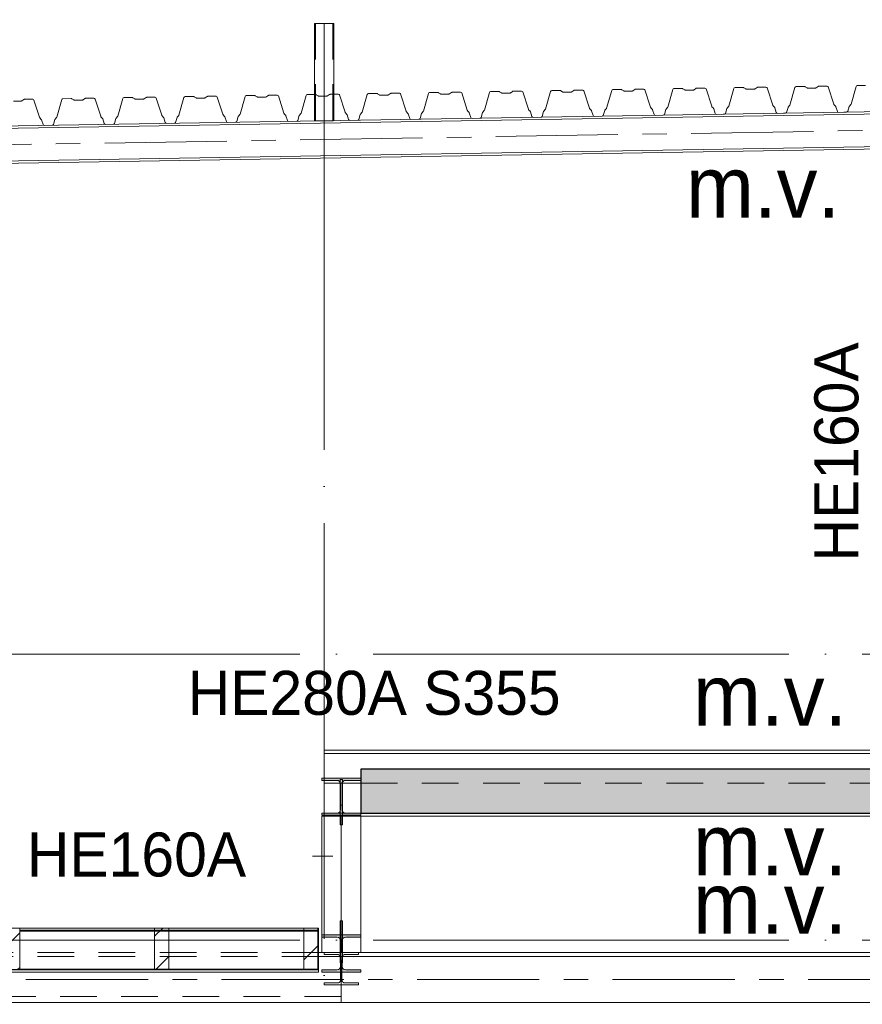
# Model space of a CAD drawing. Header units: millimetres. Extents: x 4517 to 474157, y -4632 to 9900.
# Tile 23 of 114: x 175989 to 179437, y 3138 to 7165. Entities that reach past the tile are written whole.
import ezdxf

# ---------------------------------------------------------------- set-up
doc = ezdxf.new("R2010")
doc.units = ezdxf.units.MM
for name, pattern in [('WSP_hartlijn', [800, 500, -100, 100, -100]), ('WSP_hhidden', [250, 150, -100]), ('WSP_stramienlijn', [2000, 1700, -150, 0, -150])]:
    doc.linetypes.add(name, pattern=pattern)
for name, color, linetype, lineweight in [('00_algemeen - hartlijn', 7, 'WSP_hartlijn', 13), ('00_algemeen - hhidden - 0_13mm', 7, 'WSP_hhidden', 13), ('00_text', 7, 'Continuous', 13), ('07_stramien', 4, 'Continuous', 13), ('07_stramien - levels', 7, 'Continuous', 13), ('23_vloeren', 2, 'Continuous', 18), ('23_vloeren - hatch', 1, 'Continuous', 18), ('23_vloeren -cut-', 3, 'Continuous', 25), ('28_hoofddraagconstructies - kolommen en liggers', 1, 'Continuous', 13), ('28_hoofddraagconstructies - kolommen en liggers - hout', 1, 'Continuous', 13), ('28_hoofddraagconstructies - kolommen en liggers - hout -cut-', 2, 'Continuous', 18), ('28_hoofddraagconstructies - kolommen en liggers - staal', 1, 'Continuous', 13), ('28_hoofddraagconstructies - kolommen en liggers - staal -cut-', 2, 'Continuous', 13), ('28_hoofddraagconstructies - tags', 7, 'Continuous', 18)]:
    doc.layers.add(name, color=color, linetype=linetype, lineweight=lineweight)
doc.styles.add('Revittext', font='txt', dxfattribs={"height": 250})
doc.styles.add('Revittext_1', font='txt', dxfattribs={"height": 180})
pattern_1 = [(45, (179488.78, 0), (-70.7107, 70.7107), [])]

# ---------------------------------------------------------------- blocks, each defined once
blk = doc.blocks.new('28_WSP_SF_staal - HE v21-0 - HE220B-1384948-as D')
at = {"layer": '00_algemeen - hartlijn'}
blk.add_line((29080, 3240), (2700, 3240), dxfattribs=at)
blk = doc.blocks.new('28_WSP_SF_staal - HE v21-0 - HE160A-1384899-as D')
at = {"layer": '00_algemeen - hartlijn'}
blk.add_line((15801.3, 6774), (2860, 6561.1), dxfattribs=at)
blk = doc.blocks.new('28_WSP_SC_staal - RHS v18-0 - SHSC 80x80x4 - S275-1199852-as D')
at = {"layer": '00_algemeen - hartlijn'}
blk.add_line((9800, 6751.9), (9800, 7150), dxfattribs=at)
at = {"layer": '00_algemeen - hhidden - 0_13mm'}
for p, q in [((9764, 6751.9), (9764, 7150)), ((9836, 6751.9), (9836, 7150))]:
    blk.add_line(p, q, dxfattribs=at)
blk = doc.blocks.new('28_WSP_SC_staal - HE v21-0 - HE160A - S235-1337792-as D')
at = {"layer": '00_algemeen - hartlijn'}
blk.add_line((9870, 3479.8), (9870, 3872.3), dxfattribs=at)
at = {"layer": '28_hoofddraagconstructies - kolommen en liggers', "linetype": 'WSP_hhidden'}
for p, q in [((9870, 3872.4), (9870, 3907)), ((9870, 3350), (9870, 3479.7))]:
    blk.add_line(p, q, dxfattribs=at)
blk = doc.blocks.new('28_WSP_SF_staal - HE v21-0 - HE280A S355-1321511-as D')
at = {"layer": '00_algemeen - hartlijn'}
for p, q in [((9800, 4042), (9865.8, 4042)), ((9874.2, 4042), (9950, 4042))]:
    blk.add_line(p, q, dxfattribs=at)
at = {"layer": '28_hoofddraagconstructies - kolommen en liggers', "linetype": 'WSP_hhidden'}
for p, q in [((9865.8, 4042), (9874.2, 4042)), ((9950, 4042), (41000, 4042))]:
    blk.add_line(p, q, dxfattribs=at)
blk = doc.blocks.new('28_WSP_SF_staal - STRIP v18-0 - RECT 80x10-1334852-as D')
at = {"layer": '28_hoofddraagconstructies - kolommen en liggers', "linetype": 'WSP_hhidden'}
blk.add_hatch(color=256, dxfattribs=at).paths.add_polyline_path([(9875, 3872.3), (9875, 3953.1), (9865, 3953.1), (9865, 3872.3)])
for p, q in [((9865, 4057.7), (9875, 4057.7)), ((9865, 4044), (9865, 4057.7)), ((9875, 4057.7), (9875, 4044))]:
    blk.add_line(p, q, dxfattribs=at)
at = {"layer": '28_hoofddraagconstructies - kolommen en liggers - staal'}
for p, q in [((9865, 3953.1), (9865, 4043.8)), ((9875, 4043.8), (9875, 3953.1))]:
    blk.add_line(p, q, dxfattribs=at)
at = {"layer": '28_hoofddraagconstructies - kolommen en liggers - staal -cut-'}
for p, q in [((9875, 3953.1), (9865, 3953.1)), ((9865, 3953.1), (9865, 3872.3)), ((9875, 3872.3), (9875, 3953.1)), ((9865, 3872.3), (9875, 3872.3))]:
    blk.add_line(p, q, dxfattribs=at)
blk = doc.blocks.new('28_WSP_SF_staal - STRIP v18-0 - RECT 80x10-1335153-as D')
at = {"layer": '28_hoofddraagconstructies - kolommen en liggers', "linetype": 'WSP_hhidden'}
blk.add_hatch(color=256, dxfattribs=at).paths.add_polyline_path([(9875, 3399), (9875, 3479.8), (9865, 3479.8), (9865, 3399)])
blk.add_line((9873, 3307.6), (9867, 3307.6), dxfattribs=at)
at = {"layer": '28_hoofddraagconstructies - kolommen en liggers - staal'}
for p, q in [((9865, 3307.6), (9865, 3399)), ((9875, 3307.6), (9875, 3399)), ((9867, 3307.6), (9865, 3307.6)), ((9875, 3307.6), (9873, 3307.6))]:
    blk.add_line(p, q, dxfattribs=at)
at = {"layer": '28_hoofddraagconstructies - kolommen en liggers - staal -cut-'}
for p, q in [((9865, 3479.8), (9865, 3399)), ((9875, 3479.8), (9865, 3479.8)), ((9875, 3399), (9875, 3479.8)), ((9865, 3399), (9875, 3399))]:
    blk.add_line(p, q, dxfattribs=at)
blk = doc.blocks.new('Floors 6 - Floors 6-1343422-as D')
at = {"layer": '23_vloeren', "linetype": 'WSP_hhidden', "lineweight": 13}
for p, q in [((9870, 3170), (2860, 3170)), ((9870, 3170), (9870, 3164)), ((9870, 3164), (9870, 3146))]:
    blk.add_line(p, q, dxfattribs=at)

msp = doc.modelspace()

# ---------------------------------------------------------------- hatches: boundary and pattern name
at = {"layer": '23_vloeren - hatch'}
msp.add_hatch(color=256, dxfattribs=at).paths.add_polyline_path([(190183.1, 3920), (208435.2, 3920), (208435.2, 4100), (177385.2, 4100), (177385.2, 3920), (189767.3, 3920)])
at = {"layer": '28_hoofddraagconstructies - kolommen en liggers - hout'}
h = msp.add_hatch(dxfattribs=at)
h.set_pattern_fill('FP_3', color=256, style=0, pattern_type=2)
h.set_pattern_definition(pattern_1)
h.paths.add_polyline_path([(175941.7, 3280), (175989.4, 3280), (175989.4, 3450), (175931.4, 3450), (175931.4, 3280)])
h = msp.add_hatch(dxfattribs=at)
h.set_pattern_fill('FP_3', color=256, style=0, pattern_type=2)
h.set_pattern_definition(pattern_1)
h.paths.add_polyline_path([(176565.4, 3280), (176599.4, 3280), (176599.4, 3450), (176541.4, 3450), (176541.4, 3280)])
h = msp.add_hatch(dxfattribs=at)
h.set_pattern_fill('FP_3', color=256, style=0, pattern_type=2)
h.set_pattern_definition(pattern_1)
h.paths.add_polyline_path([(177189.1, 3280), (177209.4, 3280), (177209.4, 3450), (177151.4, 3450), (177151.4, 3280)])
at = {"layer": '28_hoofddraagconstructies - kolommen en liggers - staal'}
for points in [[(177225.2, 3911), (177385.2, 3911), (177385.2, 3920), (177323.2, 3920), (177312.6, 3924.4), (177308.2, 3935), (177308.2, 4039), (177312.6, 4049.6), (177323.2, 4054), (177385.2, 4054), (177385.2, 4063), (177225.2, 4063), (177225.2, 4054), (177287.2, 4054), (177297.8, 4049.6), (177302.2, 4039), (177302.2, 3935), (177297.8, 3924.4), (177287.2, 3920), (177225.2, 3920)], [(177225.2, 3270), (177385.2, 3270), (177385.2, 3279), (177323.2, 3279), (177312.6, 3283.4), (177308.2, 3294), (177308.2, 3398), (177312.6, 3408.6), (177323.2, 3413), (177385.2, 3413), (177385.2, 3422), (177225.2, 3422), (177225.2, 3413), (177287.2, 3413), (177297.8, 3408.6), (177302.2, 3398), (177302.2, 3294), (177297.8, 3283.4), (177287.2, 3279), (177225.2, 3279)]]:
    msp.add_hatch(color=256, dxfattribs=at).paths.add_polyline_path(points)

# ---------------------------------------------------------------- linework, layer by layer
at = {"layer": '07_stramien', "linetype": 'WSP_stramienlijn'}
msp.add_line((177235.2, -4594.5), (177235.2, 9000), dxfattribs=at)
at = {"layer": '07_stramien - levels', "linetype": 'WSP_stramienlijn'}
for p, q in [((165435.2, 4570), (221500.6, 4570)), ((165435.2, 3400), (221500.6, 3400))]:
    msp.add_line(p, q, dxfattribs=at)
at = {"layer": '23_vloeren'}
for p, q in [((178913, 6886.1), (178915.9, 6887.1)), ((178915.9, 6887.1), (178949.8, 6887.7)), ((178949.8, 6887.7), (178951.2, 6887.5)), ((178951.2, 6887.5), (178952.6, 6886.9)), ((178952.6, 6886.9), (178960.6, 6881.7)), ((178998.2, 6882.3), (179006.1, 6887.8)), ((179006.1, 6887.8), (179007.4, 6888.4)), ((179007.4, 6888.4), (179008.8, 6888.7)), ((179008.8, 6888.7), (179042.7, 6889.2)), ((179042.7, 6889.2), (179045.7, 6888.3)), ((179045.7, 6888.3), (179047.5, 6885.8)), ((179140.6, 6816), (179161.2, 6887.6)), ((179161.2, 6887.6), (179162.9, 6890.2)), ((179162.9, 6890.2), (179165.9, 6891.2)), ((179165.9, 6891.2), (179199.7, 6891.8)), ((179199.7, 6891.8), (179201.2, 6891.6)), ((179201.2, 6891.6), (179202.5, 6891)), ((179202.5, 6891), (179210.6, 6885.8)), ((179246.9, 6885.8), (179248.2, 6886.4)), ((179248.2, 6886.4), (179256, 6891.9)), ((179256, 6891.9), (179257.4, 6892.5)), ((179257.4, 6892.5), (179258.8, 6892.8)), ((179258.8, 6892.8), (179292.6, 6893.3)), ((179292.6, 6893.3), (179295.6, 6892.4)), ((179295.6, 6892.4), (179297.5, 6889.9)), ((179297.5, 6889.9), (179320.4, 6819)), ((179390.5, 6820.1), (179411.1, 6891.7)), ((179411.1, 6891.7), (179412.9, 6894.3)), ((179412.9, 6894.3), (179415.9, 6895.3)), ((179415.9, 6895.3), (179449.7, 6895.9)), ((176413.3, 6845.1), (176416.3, 6846.1)), ((176416.3, 6846.1), (176450.1, 6846.7)), ((176450.1, 6846.7), (176451.6, 6846.5)), ((176451.6, 6846.5), (176452.9, 6845.9)), ((176498.5, 6841.3), (176506.4, 6846.8)), ((176506.4, 6846.8), (176507.7, 6847.4)), ((176507.7, 6847.4), (176509.2, 6847.7)), ((176509.2, 6847.7), (176543, 6848.2)), ((176543, 6848.2), (176546, 6847.3)), ((176546, 6847.3), (176547.9, 6844.7)), ((176640.9, 6775), (176661.5, 6846.6)), ((176661.5, 6846.6), (176663.3, 6849.2)), ((176663.3, 6849.2), (176666.2, 6850.2)), ((176666.2, 6850.2), (176700.1, 6850.8)), ((176700.1, 6850.8), (176701.5, 6850.6)), ((176701.5, 6850.6), (176702.9, 6850)), ((176702.9, 6850), (176710.9, 6844.8)), ((176748.5, 6845.4), (176756.4, 6850.9)), ((176756.4, 6850.9), (176757.7, 6851.5)), ((176757.7, 6851.5), (176759.1, 6851.8)), ((176759.1, 6851.8), (176793, 6852.3)), ((176793, 6852.3), (176796, 6851.4)), ((176796, 6851.4), (176797.8, 6848.8)), ((176797.8, 6848.8), (176820.8, 6778)), ((176890.9, 6779.1), (176911.5, 6850.7)), ((176911.5, 6850.7), (176913.2, 6853.3)), ((176913.2, 6853.3), (176916.2, 6854.3)), ((176916.2, 6854.3), (176950, 6854.9)), ((176950, 6854.9), (176951.5, 6854.7)), ((176951.5, 6854.7), (176952.8, 6854.1)), ((176952.8, 6854.1), (176960.9, 6848.9)), ((176960.9, 6848.9), (176962.2, 6848.3)), ((176962.2, 6848.3), (176963.7, 6848.1)), ((176963.7, 6848.1), (176995.7, 6848.7)), ((176995.7, 6848.7), (176997.2, 6848.9)), ((176997.2, 6848.9), (176998.5, 6849.5)), ((176998.5, 6849.5), (177006.4, 6855)), ((177006.4, 6855), (177007.7, 6855.6)), ((177007.7, 6855.6), (177009.1, 6855.9)), ((177009.1, 6855.9), (177042.9, 6856.4)), ((177042.9, 6856.4), (177045.9, 6855.5)), ((177045.9, 6855.5), (177047.8, 6853)), ((177047.8, 6853), (177070.7, 6782.1)), ((177140.8, 6783.2), (177161.4, 6854.8)), ((177161.4, 6854.8), (177163.2, 6857.4)), ((177163.2, 6857.4), (177166.2, 6858.4)), ((177166.2, 6858.4), (177195.7, 6858.9)), ((177274.9, 6860.2), (177292.9, 6860.5)), ((177292.9, 6860.5), (177295.9, 6859.6)), ((177295.9, 6859.6), (177297.8, 6857.1)), ((177297.8, 6857.1), (177320.7, 6786.2)), ((177390.8, 6787.3), (177411.4, 6858.9)), ((177411.4, 6858.9), (177413.2, 6861.5)), ((177413.2, 6861.5), (177416.1, 6862.5)), ((177416.1, 6862.5), (177450, 6863.1)), ((177450, 6863.1), (177451.4, 6862.9)), ((177451.4, 6862.9), (177452.8, 6862.3)), ((177452.8, 6862.3), (177460.8, 6857.1)), ((177460.8, 6857.1), (177462.1, 6856.5)), ((177462.1, 6856.5), (177463.6, 6856.3)), ((177463.6, 6856.3), (177495.6, 6856.9)), ((177495.6, 6856.9), (177497.1, 6857.1)), ((177497.1, 6857.1), (177498.4, 6857.7)), ((177498.4, 6857.7), (177506.3, 6863.2)), ((177506.3, 6863.2), (177507.6, 6863.8)), ((177507.6, 6863.8), (177509, 6864.1)), ((177509, 6864.1), (177542.9, 6864.6)), ((177542.9, 6864.6), (177545.9, 6863.7)), ((177545.9, 6863.7), (177547.7, 6861.2)), ((177547.7, 6861.2), (177570.7, 6790.3)), ((177640.8, 6791.4), (177661.4, 6863)), ((177661.4, 6863), (177663.1, 6865.6)), ((177663.1, 6865.6), (177666.1, 6866.6)), ((177666.1, 6866.6), (177699.9, 6867.2)), ((177699.9, 6867.2), (177701.4, 6867)), ((177701.4, 6867), (177702.7, 6866.4)), ((177702.7, 6866.4), (177710.8, 6861.2)), ((177710.8, 6861.2), (177712.1, 6860.6)), ((177712.1, 6860.6), (177713.6, 6860.4)), ((177713.6, 6860.4), (177745.6, 6861)), ((177745.6, 6861), (177747.1, 6861.2)), ((177747.1, 6861.2), (177748.4, 6861.8)), ((177748.4, 6861.8), (177756.2, 6867.3)), ((177756.2, 6867.3), (177757.6, 6867.9)), ((177757.6, 6867.9), (177759, 6868.2)), ((177759, 6868.2), (177792.8, 6868.7)), ((177792.8, 6868.7), (177795.8, 6867.8)), ((177795.8, 6867.8), (177797.7, 6865.3)), ((177797.7, 6865.3), (177820.6, 6794.4)), ((177890.7, 6795.5), (177911.3, 6867.1)), ((177911.3, 6867.1), (177913.1, 6869.7)), ((177913.1, 6869.7), (177916.1, 6870.7)), ((177916.1, 6870.7), (177949.9, 6871.3)), ((177949.9, 6871.3), (177951.4, 6871.1)), ((177951.4, 6871.1), (177952.7, 6870.5)), ((177952.7, 6870.5), (177960.7, 6865.3)), ((177960.7, 6865.3), (177962.1, 6864.7)), ((177962.1, 6864.7), (177963.5, 6864.5)), ((177963.5, 6864.5), (177995.6, 6865.1)), ((177995.6, 6865.1), (177997, 6865.3)), ((177997, 6865.3), (177998.3, 6865.9)), ((177998.3, 6865.9), (178006.2, 6871.4)), ((178006.2, 6871.4), (178007.5, 6872)), ((178007.5, 6872), (178009, 6872.3)), ((178009, 6872.3), (178042.8, 6872.8)), ((178042.8, 6872.8), (178045.8, 6871.9)), ((178045.8, 6871.9), (178047.7, 6869.4)), ((178047.7, 6869.4), (178070.6, 6798.5)), ((178140.7, 6799.6), (178161.3, 6871.2)), ((178161.3, 6871.2), (178163.1, 6873.8)), ((178163.1, 6873.8), (178166, 6874.8)), ((178166, 6874.8), (178199.9, 6875.4)), ((178199.9, 6875.4), (178201.3, 6875.2)), ((178201.3, 6875.2), (178202.7, 6874.6)), ((178202.7, 6874.6), (178210.7, 6869.4)), ((178210.7, 6869.4), (178212, 6868.8)), ((178212, 6868.8), (178213.5, 6868.6)), ((178213.5, 6868.6), (178245.5, 6869.2)), ((178245.5, 6869.2), (178247, 6869.4)), ((178247, 6869.4), (178248.3, 6870)), ((178248.3, 6870), (178256.2, 6875.5)), ((178256.2, 6875.5), (178257.5, 6876.1)), ((178257.5, 6876.1), (178258.9, 6876.4)), ((178258.9, 6876.4), (178292.8, 6876.9)), ((178292.8, 6876.9), (178295.8, 6876)), ((178295.8, 6876), (178297.6, 6873.5)), ((178297.6, 6873.5), (178320.6, 6802.6)), ((178390.7, 6803.7), (178411.3, 6875.3)), ((178411.3, 6875.3), (178413, 6877.9)), ((178413, 6877.9), (178416, 6878.9)), ((178416, 6878.9), (178449.8, 6879.5)), ((178449.8, 6879.5), (178451.3, 6879.3)), ((178451.3, 6879.3), (178452.6, 6878.7)), ((178452.6, 6878.7), (178460.7, 6873.5)), ((178460.7, 6873.5), (178462, 6872.9)), ((178462, 6872.9), (178463.5, 6872.7)), ((178463.5, 6872.7), (178495.5, 6873.3)), ((178495.5, 6873.3), (178497, 6873.5)), ((178497, 6873.5), (178498.3, 6874.1)), ((178498.3, 6874.1), (178506.1, 6879.6)), ((178506.1, 6879.6), (178507.5, 6880.2)), ((178507.5, 6880.2), (178508.9, 6880.5)), ((178508.9, 6880.5), (178542.7, 6881)), ((178542.7, 6881), (178545.7, 6880.1)), ((178545.7, 6880.1), (178547.6, 6877.6)), ((178547.6, 6877.6), (178570.5, 6806.7)), ((178640.6, 6807.8), (178661.2, 6879.4)), ((178661.2, 6879.4), (178663, 6882)), ((178663, 6882), (178666, 6883)), ((178666, 6883), (178699.8, 6883.6)), ((178699.8, 6883.6), (178701.3, 6883.4)), ((178701.3, 6883.4), (178702.6, 6882.8)), ((178702.6, 6882.8), (178710.6, 6877.6)), ((178710.6, 6877.6), (178712, 6877)), ((178712, 6877), (178713.4, 6876.8)), ((178713.4, 6876.8), (178745.5, 6877.4)), ((178745.5, 6877.4), (178746.9, 6877.6)), ((178746.9, 6877.6), (178748.2, 6878.2)), ((178748.2, 6878.2), (178756.1, 6883.7)), ((178756.1, 6883.7), (178757.4, 6884.3)), ((178757.4, 6884.3), (178758.9, 6884.6)), ((178758.9, 6884.6), (178792.7, 6885.1)), ((178792.7, 6885.1), (178795.7, 6884.2)), ((178795.7, 6884.2), (178797.6, 6881.7)), ((178797.6, 6881.7), (178820.5, 6810.8)), ((178890.6, 6811.9), (178911.2, 6883.5)), ((178911.2, 6883.5), (178913, 6886.1)), ((178960.6, 6881.7), (178961.9, 6881.1)), ((178961.9, 6881.1), (178963.4, 6880.9)), ((178963.4, 6880.9), (178995.4, 6881.5)), ((178995.4, 6881.5), (178996.9, 6881.7)), ((178996.9, 6881.7), (178998.2, 6882.3)), ((179047.5, 6885.8), (179070.5, 6814.9)), ((179210.6, 6885.8), (179211.9, 6885.2)), ((179211.9, 6885.2), (179213.4, 6885)), ((179213.4, 6885), (179245.4, 6885.6)), ((179245.4, 6885.6), (179246.9, 6885.8)), ((175963.8, 6831.7), (175995.9, 6832.2)), ((175995.9, 6832.2), (175997.3, 6832.5)), ((175997.3, 6832.5), (175998.6, 6833.1)), ((175998.6, 6833.1), (176006.5, 6838.6)), ((176006.5, 6838.6), (176007.8, 6839.2)), ((176007.8, 6839.2), (176009.2, 6839.4)), ((176009.2, 6839.4), (176043.1, 6840)), ((176043.1, 6840), (176046.1, 6839.1)), ((176046.1, 6839.1), (176047.9, 6836.5)), ((176047.9, 6836.5), (176070.9, 6765.7)), ((176141, 6766.8), (176161.6, 6838.4)), ((176161.6, 6838.4), (176163.3, 6841)), ((176163.3, 6841), (176166.3, 6842)), ((176166.3, 6842), (176200.1, 6842.6)), ((176200.1, 6842.6), (176201.6, 6842.4)), ((176201.6, 6842.4), (176202.9, 6841.8)), ((176202.9, 6841.8), (176211, 6836.6)), ((176211, 6836.6), (176212.3, 6836)), ((176212.3, 6836), (176213.8, 6835.8)), ((176213.8, 6835.8), (176245.8, 6836.3)), ((176245.8, 6836.3), (176247.3, 6836.6)), ((176247.3, 6836.6), (176248.6, 6837.2)), ((176248.6, 6837.2), (176256.5, 6842.7)), ((176256.5, 6842.7), (176257.8, 6843.3)), ((176257.8, 6843.3), (176259.2, 6843.6)), ((176259.2, 6843.6), (176293, 6844.1)), ((176293, 6844.1), (176296, 6843.2)), ((176296, 6843.2), (176297.9, 6840.6)), ((176297.9, 6840.6), (176320.8, 6769.8)), ((176390.9, 6770.9), (176411.5, 6842.5)), ((176411.5, 6842.5), (176413.3, 6845.1)), ((176452.9, 6845.9), (176460.9, 6840.7)), ((176460.9, 6840.7), (176462.3, 6840.1)), ((176462.3, 6840.1), (176463.7, 6839.9)), ((176463.7, 6839.9), (176495.8, 6840.5)), ((176495.8, 6840.5), (176497.2, 6840.7)), ((176497.2, 6840.7), (176498.5, 6841.3)), ((176547.9, 6844.7), (176570.8, 6773.9)), ((176710.9, 6844.8), (176712.2, 6844.2)), ((176712.2, 6844.2), (176713.7, 6844)), ((176713.7, 6844), (176745.7, 6844.6)), ((176745.7, 6844.6), (176747.2, 6844.8)), ((176747.2, 6844.8), (176748.5, 6845.4)), ((178570.5, 6806.7), (178571, 6805.7)), ((178571, 6805.7), (178571.6, 6804.8)), ((178633.8, 6799.3), (178639.6, 6805.9)), ((178639.6, 6805.9), (178640.2, 6806.8)), ((178640.2, 6806.8), (178640.6, 6807.8)), ((178820.5, 6810.8), (178820.9, 6809.8)), ((178820.9, 6809.8), (178821.6, 6808.9)), ((178821.6, 6808.9), (178827.6, 6802.5)), ((178883.8, 6803.4), (178889.6, 6810)), ((178889.6, 6810), (178890.2, 6810.9)), ((178890.2, 6810.9), (178890.6, 6811.9)), ((179070.5, 6814.9), (179070.9, 6813.9)), ((179070.9, 6813.9), (179071.6, 6813)), ((179071.6, 6813), (179077.5, 6806.6)), ((179077.5, 6806.6), (179078.2, 6805.7)), ((179078.2, 6805.7), (179078.6, 6804.7)), ((179132.8, 6805.6), (179133.2, 6806.6)), ((179133.2, 6806.6), (179133.8, 6807.5)), ((179133.8, 6807.5), (179139.5, 6814.1)), ((179139.5, 6814.1), (179140.1, 6815)), ((179140.1, 6815), (179140.6, 6816)), ((179320.4, 6819), (179320.9, 6818)), ((179320.9, 6818), (179321.5, 6817.1)), ((179321.5, 6817.1), (179327.5, 6810.7)), ((179327.5, 6810.7), (179328.1, 6809.8)), ((179328.1, 6809.8), (179328.6, 6808.8)), ((179328.6, 6808.8), (179334.8, 6789.5)), ((179377.1, 6790.2), (179382.7, 6809.7)), ((179382.7, 6809.7), (179383.1, 6810.7)), ((179383.1, 6810.7), (179383.7, 6811.6)), ((179383.7, 6811.6), (179389.5, 6818.2)), ((179389.5, 6818.2), (179390.1, 6819.1)), ((179390.1, 6819.1), (179390.5, 6820.1)), ((176070.9, 6765.7), (176071.3, 6764.7)), ((176139.9, 6764.9), (176140.6, 6765.8)), ((176140.6, 6765.8), (176141, 6766.8)), ((176320.8, 6769.8), (176321.3, 6768.8)), ((176321.3, 6768.8), (176321.9, 6767.9)), ((176321.9, 6767.9), (176327.9, 6761.5)), ((176384.1, 6762.4), (176389.9, 6769)), ((176389.9, 6769), (176390.5, 6769.9)), ((176390.5, 6769.9), (176390.9, 6770.9)), ((176570.8, 6773.9), (176571.3, 6772.9)), ((176571.3, 6772.9), (176571.9, 6772)), ((176571.9, 6772), (176577.9, 6765.6)), ((176577.9, 6765.6), (176578.5, 6764.7)), ((176633.1, 6764.6), (176633.5, 6765.6)), ((176633.5, 6765.6), (176634.1, 6766.5)), ((176634.1, 6766.5), (176639.9, 6773.1)), ((176639.9, 6773.1), (176640.5, 6774)), ((176640.5, 6774), (176640.9, 6775)), ((176820.8, 6778), (176821.2, 6777)), ((176821.2, 6777), (176821.9, 6776.1)), ((176821.9, 6776.1), (176827.8, 6769.7)), ((176827.8, 6769.7), (176828.5, 6768.8)), ((176828.5, 6768.8), (176828.9, 6767.8)), ((176828.9, 6767.8), (176835.2, 6748.5)), ((176877.4, 6749.2), (176883.1, 6768.7)), ((176883.1, 6768.7), (176883.5, 6769.7)), ((176883.5, 6769.7), (176884.1, 6770.6)), ((176884.1, 6770.6), (176889.8, 6777.2)), ((176889.8, 6777.2), (176890.5, 6778.1)), ((176890.5, 6778.1), (176890.9, 6779.1)), ((177070.7, 6782.1), (177071.2, 6781.1)), ((177071.2, 6781.1), (177071.8, 6780.2)), ((177071.8, 6780.2), (177077.8, 6773.8)), ((177077.8, 6773.8), (177078.4, 6772.9)), ((177078.4, 6772.9), (177078.9, 6771.9)), ((177078.9, 6771.9), (177085.1, 6752.6)), ((177127.4, 6753.3), (177133, 6772.8)), ((177133, 6772.8), (177133.4, 6773.8)), ((177133.4, 6773.8), (177134, 6774.7)), ((177134, 6774.7), (177139.8, 6781.3)), ((177139.8, 6781.3), (177140.4, 6782.2)), ((177140.4, 6782.2), (177140.8, 6783.2)), ((177320.7, 6786.2), (177321.2, 6785.2)), ((177321.2, 6785.2), (177321.8, 6784.3)), ((177321.8, 6784.3), (177327.8, 6777.9)), ((177327.8, 6777.9), (177328.4, 6777)), ((177328.4, 6777), (177328.9, 6776)), ((177328.9, 6776), (177335.1, 6756.7)), ((177377.4, 6757.4), (177383, 6776.9)), ((177383, 6776.9), (177383.4, 6777.9)), ((177383.4, 6777.9), (177384, 6778.8)), ((177384, 6778.8), (177389.8, 6785.4)), ((177389.8, 6785.4), (177390.4, 6786.3)), ((177390.4, 6786.3), (177390.8, 6787.3)), ((177570.7, 6790.3), (177571.1, 6789.3)), ((177571.1, 6789.3), (177571.8, 6788.4)), ((177571.8, 6788.4), (177577.7, 6782)), ((177577.7, 6782), (177578.4, 6781.1)), ((177578.4, 6781.1), (177578.8, 6780.1)), ((177578.8, 6780.1), (177585.1, 6760.8)), ((177627.3, 6761.5), (177633, 6781)), ((177633, 6781), (177633.4, 6782)), ((177633.4, 6782), (177634, 6782.9)), ((177634, 6782.9), (177639.7, 6789.5)), ((177639.7, 6789.5), (177640.3, 6790.4)), ((177640.3, 6790.4), (177640.8, 6791.4)), ((177820.6, 6794.4), (177821.1, 6793.4)), ((177821.1, 6793.4), (177821.7, 6792.5)), ((177821.7, 6792.5), (177827.7, 6786.1)), ((177827.7, 6786.1), (177828.3, 6785.2)), ((177828.3, 6785.2), (177828.8, 6784.2)), ((177828.8, 6784.2), (177835, 6764.9)), ((177875.5, 6763), (177877.3, 6765.6)), ((177877.3, 6765.6), (177882.9, 6785.1)), ((177882.9, 6785.1), (177883.3, 6786.1)), ((177883.3, 6786.1), (177883.9, 6787)), ((177883.9, 6787), (177889.7, 6793.6)), ((177889.7, 6793.6), (177890.3, 6794.5)), ((177890.3, 6794.5), (177890.7, 6795.5)), ((178070.6, 6798.5), (178071.1, 6797.5)), ((178071.1, 6797.5), (178071.7, 6796.6)), ((178071.7, 6796.6), (178077.7, 6790.2)), ((178077.7, 6790.2), (178078.3, 6789.3)), ((178078.3, 6789.3), (178078.8, 6788.3)), ((178078.8, 6788.3), (178085, 6769)), ((178085, 6769), (178086.8, 6766.5)), ((178086.8, 6766.5), (178089.8, 6765.6)), ((178089.8, 6765.6), (178122.6, 6766.1)), ((178122.6, 6766.1), (178125.5, 6767.1)), ((178125.5, 6767.1), (178127.3, 6769.7)), ((178127.3, 6769.7), (178132.9, 6789.2)), ((178132.9, 6789.2), (178133.3, 6790.2)), ((178133.3, 6790.2), (178133.9, 6791.1)), ((178133.9, 6791.1), (178139.7, 6797.7)), ((178139.7, 6797.7), (178140.3, 6798.6)), ((178140.3, 6798.6), (178140.7, 6799.6)), ((178320.6, 6802.6), (178321, 6801.6)), ((178321, 6801.6), (178321.7, 6800.7)), ((178321.7, 6800.7), (178327.6, 6794.3)), ((178327.6, 6794.3), (178328.3, 6793.4)), ((178328.3, 6793.4), (178328.7, 6792.4)), ((178328.7, 6792.4), (178335, 6773.1)), ((178335, 6773.1), (178336.8, 6770.6)), ((178336.8, 6770.6), (178339.8, 6769.7)), ((178339.8, 6769.7), (178372.5, 6770.2)), ((178372.5, 6770.2), (178375.5, 6771.3)), ((178375.5, 6771.3), (178377.2, 6773.8)), ((178377.2, 6773.8), (178382.9, 6793.3)), ((178382.9, 6793.3), (178383.3, 6794.3)), ((178383.3, 6794.3), (178383.9, 6795.2)), ((178383.9, 6795.2), (178389.6, 6801.8)), ((178389.6, 6801.8), (178390.2, 6802.7)), ((178390.2, 6802.7), (178390.7, 6803.7)), ((178571.6, 6804.8), (178577.6, 6798.4)), ((178577.6, 6798.4), (178578.2, 6797.5)), ((178578.2, 6797.5), (178578.7, 6796.5)), ((178578.7, 6796.5), (178584.9, 6777.2)), ((178584.9, 6777.2), (178586.8, 6774.7)), ((178586.8, 6774.7), (178589.8, 6773.8)), ((178589.8, 6773.8), (178622.5, 6774.3)), ((178622.5, 6774.3), (178625.4, 6775.4)), ((178625.4, 6775.4), (178627.2, 6777.9)), ((178627.2, 6777.9), (178632.8, 6797.4)), ((178632.8, 6797.4), (178633.2, 6798.4)), ((178633.2, 6798.4), (178633.8, 6799.3)), ((178827.6, 6802.5), (178828.2, 6801.6)), ((178828.2, 6801.6), (178828.7, 6800.6)), ((178828.7, 6800.6), (178834.9, 6781.3)), ((178834.9, 6781.3), (178836.7, 6778.8)), ((178836.7, 6778.8), (178839.7, 6777.9)), ((178839.7, 6777.9), (178872.5, 6778.4)), ((178872.5, 6778.4), (178875.4, 6779.5)), ((178875.4, 6779.5), (178877.2, 6782)), ((178877.2, 6782), (178882.8, 6801.5)), ((178882.8, 6801.5), (178883.2, 6802.5)), ((178883.2, 6802.5), (178883.8, 6803.4)), ((179078.6, 6804.7), (179084.9, 6785.4)), ((179084.9, 6785.4), (179086.7, 6782.9)), ((179086.7, 6782.9), (179089.7, 6782)), ((179089.7, 6782), (179122.4, 6782.5)), ((179122.4, 6782.5), (179125.4, 6783.6)), ((179125.4, 6783.6), (179127.1, 6786.1)), ((179127.1, 6786.1), (179132.8, 6805.6)), ((179334.8, 6789.5), (179336.7, 6787)), ((179336.7, 6787), (179339.7, 6786.1)), ((179339.7, 6786.1), (179372.4, 6786.6)), ((179372.4, 6786.6), (179375.3, 6787.7)), ((179375.3, 6787.7), (179377.1, 6790.2)), ((176071.3, 6764.7), (176072, 6763.8)), ((176072, 6763.8), (176077.9, 6757.4)), ((176077.9, 6757.4), (176078.6, 6756.5)), ((176078.6, 6756.5), (176079, 6755.5)), ((176079, 6755.5), (176085.3, 6736.2)), ((176085.3, 6736.2), (176087.1, 6733.7)), ((176087.1, 6733.7), (176090.1, 6732.8)), ((176090.1, 6732.8), (176122.8, 6733.3)), ((176122.8, 6733.3), (176125.8, 6734.3)), ((176125.8, 6734.3), (176127.5, 6736.9)), ((176127.5, 6736.9), (176133.2, 6756.4)), ((176133.2, 6756.4), (176133.6, 6757.4)), ((176133.6, 6757.4), (176134.2, 6758.3)), ((176134.2, 6758.3), (176139.9, 6764.9)), ((176327.9, 6761.5), (176328.5, 6760.6)), ((176328.5, 6760.6), (176329, 6759.6)), ((176329, 6759.6), (176335.2, 6740.3)), ((176335.2, 6740.3), (176337.1, 6737.8)), ((176337.1, 6737.8), (176340.1, 6736.9)), ((176340.1, 6736.9), (176372.8, 6737.4)), ((176372.8, 6737.4), (176375.7, 6738.4)), ((176375.7, 6738.4), (176377.5, 6741)), ((176377.5, 6741), (176383.1, 6760.5)), ((176383.1, 6760.5), (176383.5, 6761.5)), ((176383.5, 6761.5), (176384.1, 6762.4)), ((176578.5, 6764.7), (176579, 6763.7)), ((176579, 6763.7), (176585.2, 6744.4)), ((176585.2, 6744.4), (176587.1, 6741.9)), ((176587.1, 6741.9), (176590, 6741)), ((176590, 6741), (176622.8, 6741.5)), ((176622.8, 6741.5), (176625.7, 6742.5)), ((176625.7, 6742.5), (176627.5, 6745.1)), ((176627.5, 6745.1), (176633.1, 6764.6)), ((176835.2, 6748.5), (176837, 6746)), ((176837, 6746), (176840, 6745.1)), ((176840, 6745.1), (176872.7, 6745.6)), ((176872.7, 6745.6), (176875.7, 6746.6)), ((176875.7, 6746.6), (176877.4, 6749.2)), ((177085.1, 6752.6), (177087, 6750.1)), ((177087, 6750.1), (177090, 6749.2)), ((177090, 6749.2), (177122.7, 6749.7)), ((177122.7, 6749.7), (177125.6, 6750.7)), ((177125.6, 6750.7), (177127.4, 6753.3)), ((177335.1, 6756.7), (177336.9, 6754.2)), ((177336.9, 6754.2), (177339.9, 6753.3)), ((177339.9, 6753.3), (177372.7, 6753.8)), ((177372.7, 6753.8), (177375.6, 6754.8)), ((177375.6, 6754.8), (177377.4, 6757.4)), ((177585.1, 6760.8), (177586.9, 6758.3)), ((177586.9, 6758.3), (177589.9, 6757.4)), ((177589.9, 6757.4), (177622.6, 6757.9)), ((177622.6, 6757.9), (177625.6, 6758.9)), ((177625.6, 6758.9), (177627.3, 6761.5)), ((177835, 6764.9), (177836.9, 6762.4)), ((177836.9, 6762.4), (177839.9, 6761.5)), ((177839.9, 6761.5), (177872.6, 6762)), ((177872.6, 6762), (177875.5, 6763))]:
    msp.add_line(p, q, dxfattribs=at)
at = {"layer": '23_vloeren', "linetype": 'WSP_hhidden', "lineweight": 13}
for p, q in [((177195.7, 6858.9), (177200, 6859)), ((177200, 6859), (177201.5, 6858.8)), ((177201.5, 6858.8), (177202.8, 6858.2)), ((177202.8, 6858.2), (177210.8, 6853)), ((177210.8, 6853), (177212.2, 6852.4)), ((177212.2, 6852.4), (177213.6, 6852.2)), ((177213.6, 6852.2), (177245.7, 6852.8)), ((177245.7, 6852.8), (177247.1, 6853)), ((177247.1, 6853), (177248.4, 6853.6)), ((177248.4, 6853.6), (177256.3, 6859.1)), ((177256.3, 6859.1), (177257.6, 6859.7)), ((177257.6, 6859.7), (177259.1, 6860)), ((177259.1, 6860), (177274.9, 6860.2)), ((177305.2, 3170), (177305.2, 3350))]:
    msp.add_line(p, q, dxfattribs=at)
at = {"layer": '23_vloeren -cut-'}
for p, q in [((208435.2, 4100), (177385.2, 4100)), ((177385.2, 4100), (177385.2, 3920)), ((177385.2, 3920), (208435.2, 3920))]:
    msp.add_line(p, q, dxfattribs=at)
at = {"layer": '28_hoofddraagconstructies - kolommen en liggers', "linetype": 'WSP_hhidden'}
for p, q in [((177235.2, 4054), (177235.2, 4063)), ((177235.2, 3911), (177235.2, 3920)), ((177287.2, 3920), (177323.1, 3920)), ((177300.2, 3907), (177310.1, 3907)), ((176599.3, 3441.4), (176541.4, 3441.4)), ((176599.3, 3437.7), (176541.4, 3437.7)), ((177209.3, 3441.4), (177151.4, 3441.4)), ((177209.3, 3437.7), (177151.4, 3437.7)), ((177212.4, 3350), (173660.2, 3350)), ((177235.2, 3350), (177235.2, 3341.5)), ((177310.1, 3350), (177300.2, 3350)), ((177375.2, 3341.5), (177375.2, 3350)), ((177212.4, 3334), (173660.2, 3334)), ((177235.2, 3341.5), (177290.4, 3341.5)), ((177310.1, 3334), (177300.2, 3334)), ((177302.4, 3329.5), (177302.4, 3237.5)), ((177307.9, 3237.5), (177307.9, 3329.5)), ((177319.9, 3341.5), (177375.2, 3341.5)), ((176599.3, 3282.3), (176541.4, 3282.3)), ((177209.3, 3282.3), (177151.4, 3282.3)), ((177290.4, 3225.5), (177235.2, 3225.5)), ((177235.2, 3225.5), (177235.2, 3217)), ((177375.2, 3225.5), (177319.9, 3225.5)), ((177375.2, 3217), (177375.2, 3225.5)), ((177235.2, 3217), (177305.2, 3217)), ((177305.2, 3217), (177375.2, 3217))]:
    msp.add_line(p, q, dxfattribs=at)
for centre, start, end in [((177290.4, 3329.5), 10.9911, 90), ((177290.4, 3329.5), 0, 7.3513), ((177319.9, 3329.5), 172.6487, 180), ((177319.9, 3329.5), 90, 169.0089), ((177290.4, 3237.5), 270, 0), ((177319.9, 3237.5), 180, 270)]:
    msp.add_arc(centre, 12, start, end, dxfattribs=at)
at = {"layer": '28_hoofddraagconstructies - kolommen en liggers - hout -cut-'}
for p, q in [((175989.4, 3450), (175931.4, 3450)), ((175989.4, 3280), (175989.4, 3450)), ((176541.4, 3450), (176541.4, 3280)), ((176599.4, 3450), (176541.4, 3450)), ((176599.4, 3280), (176599.4, 3450)), ((177151.4, 3450), (177151.4, 3280)), ((177209.4, 3450), (177151.4, 3450)), ((177209.4, 3280), (177209.4, 3450)), ((175931.4, 3280), (175989.4, 3280)), ((176541.4, 3280), (176599.4, 3280)), ((177151.4, 3280), (177209.4, 3280))]:
    msp.add_line(p, q, dxfattribs=at)
at = {"layer": '28_hoofddraagconstructies - kolommen en liggers - staal'}
for p, q in [((177195.2, 7150), (177195.2, 6751.9)), ((177195.2, 7150), (177203.2, 7150)), ((177203.2, 7150), (177267.2, 7150)), ((177267.2, 7150), (177275.2, 7150)), ((177275.2, 6751.9), (177275.2, 7150)), ((183235.2, 6850), (172795.2, 6678.2)), ((183235.4, 6841), (172795.2, 6669.2)), ((177203.2, 6751.9), (177195.2, 6751.9)), ((177267.2, 6751.9), (177203.2, 6751.9)), ((177272.2, 6751.9), (177267.2, 6751.9)), ((183237.6, 6707), (170296.3, 6494.1)), ((183237.7, 6698), (170296.4, 6485.1)), ((177235.2, 4164), (177235.2, 4177)), ((208495.2, 4177), (177235.2, 4177)), ((177235.2, 4140), (177235.2, 4164)), ((177235.2, 4164), (208495.2, 4164)), ((177235.2, 4063), (177235.2, 4140)), ((177235.2, 3944), (177235.2, 4054)), ((177225.2, 3907), (177235.2, 3907)), ((177225.2, 3422), (177225.2, 3907)), ((177235.2, 3920), (177235.2, 3944)), ((177235.2, 3907), (177235.2, 3911)), ((177235.2, 3907), (177300.2, 3907)), ((177310.2, 3907), (208495.2, 3907)), ((177385.2, 3907), (177385.2, 3422)), ((176541.4, 3450), (175989.4, 3450)), ((176541.4, 3441.4), (175989.4, 3441.4)), ((176541.4, 3437.7), (175989.4, 3437.7)), ((177151.4, 3450), (176599.4, 3450)), ((177151.4, 3441.4), (176599.4, 3441.4)), ((177151.4, 3437.7), (176599.4, 3437.7)), ((177212.5, 3450), (177209.4, 3450)), ((177212.5, 3441.4), (177209.4, 3441.4)), ((177212.5, 3437.7), (177209.4, 3437.7)), ((177212.5, 3450), (177212.5, 3446.8)), ((177212.5, 3446.8), (177212.5, 3441.4)), ((177212.5, 3441.4), (177212.5, 3437.7)), ((177212.5, 3437.7), (177212.5, 3426.7)), ((177212.5, 3426.7), (177212.5, 3293.3)), ((177225.2, 3350), (177225.2, 3413)), ((177385.2, 3413), (177385.2, 3350)), ((177300.2, 3350), (177212.5, 3350)), ((196515.2, 3350), (177310.2, 3350)), ((177300.2, 3334), (177212.5, 3334)), ((196515.2, 3334), (177310.2, 3334)), ((177212.5, 3278.6), (173660.2, 3278.6)), ((177212.5, 3270), (173660.2, 3270)), ((176541.4, 3282.3), (175989.4, 3282.3)), ((177151.4, 3282.3), (176599.4, 3282.3)), ((177212.5, 3282.3), (177209.4, 3282.3)), ((177212.5, 3293.3), (177212.5, 3282.3)), ((177212.5, 3282.3), (177212.5, 3278.6)), ((177212.5, 3273.2), (177212.5, 3278.6)), ((177212.5, 3273.2), (177212.5, 3270)), ((196515.2, 3146), (170135.2, 3146))]:
    msp.add_line(p, q, dxfattribs=at)
at = {"layer": '28_hoofddraagconstructies - kolommen en liggers - staal -cut-'}
for p, q in [((177385.2, 4063), (177225.2, 4063)), ((177225.2, 4063), (177225.2, 4054)), ((177225.2, 4054), (177287.2, 4054)), ((177302.2, 4039), (177302.2, 3935)), ((177308.2, 3935), (177308.2, 4039)), ((177323.2, 4054), (177385.2, 4054)), ((177385.2, 4054), (177385.2, 4063)), ((177287.2, 3920), (177225.2, 3920)), ((177225.2, 3920), (177225.2, 3911)), ((177225.2, 3911), (177385.2, 3911)), ((177385.2, 3920), (177323.2, 3920)), ((177385.2, 3911), (177385.2, 3920)), ((177385.2, 3422), (177225.2, 3422)), ((177225.2, 3422), (177225.2, 3413)), ((177225.2, 3413), (177287.2, 3413)), ((177302.2, 3398), (177302.2, 3294)), ((177308.2, 3294), (177308.2, 3398)), ((177323.2, 3413), (177385.2, 3413)), ((177385.2, 3413), (177385.2, 3422)), ((177287.2, 3279), (177225.2, 3279)), ((177225.2, 3279), (177225.2, 3270)), ((177225.2, 3270), (177385.2, 3270)), ((177385.2, 3279), (177323.2, 3279)), ((177385.2, 3270), (177385.2, 3279))]:
    msp.add_line(p, q, dxfattribs=at)
for centre, start, end in [((177287.2, 4039), 0, 90), ((177323.2, 4039), 90, 180), ((177287.2, 3935), 270, 0), ((177323.2, 3935), 180, 270), ((177287.2, 3398), 0, 90), ((177323.2, 3398), 90, 180), ((177287.2, 3294), 270, 0), ((177323.2, 3294), 180, 270)]:
    msp.add_arc(centre, 15, start, end, dxfattribs=at)
at = {"layer": '28_hoofddraagconstructies - tags'}
for p, q in [((177067.9, 3743.5), (176952.1, 3743.5)), ((177270.6, 3743.5), (177067.9, 3743.5))]:
    msp.add_line(p, q, dxfattribs=at)

# ---------------------------------------------------------------- block references
at = {"layer": '00_algemeen - hartlijn'}
for name in ['28_WSP_SF_staal - HE v21-0 - HE160A-1384899-as D', '28_WSP_SF_staal - HE v21-0 - HE220B-1384948-as D']:
    msp.add_blockref(name, (167435.2, 0), dxfattribs=at)
at = {"layer": '00_algemeen - hhidden - 0_13mm'}
msp.add_blockref('28_WSP_SC_staal - RHS v18-0 - SHSC 80x80x4 - S275-1199852-as D', (167435.2, 0), dxfattribs=at)
at = {"layer": '23_vloeren', "linetype": 'WSP_hhidden', "lineweight": 13}
msp.add_blockref('Floors 6 - Floors 6-1343422-as D', (167435.2, 0), dxfattribs=at)
at = {"layer": '28_hoofddraagconstructies - kolommen en liggers', "linetype": 'WSP_hhidden'}
for name in ['28_WSP_SF_staal - HE v21-0 - HE280A S355-1321511-as D', '28_WSP_SF_staal - STRIP v18-0 - RECT 80x10-1334852-as D', '28_WSP_SC_staal - HE v21-0 - HE160A - S235-1337792-as D', '28_WSP_SF_staal - STRIP v18-0 - RECT 80x10-1335153-as D']:
    msp.add_blockref(name, (167435.2, 0), dxfattribs=at)

# ---------------------------------------------------------------- texts
at = {"layer": '00_text', "lineweight": 18, "char_height": 250, "width": 817.721, "attachment_point": 1, "style": 'Revittext'}
for insert in [(178714.9, 6605.9), (178743.7, 4527.7), (178743.7, 3915.8), (178743.7, 3676.6)]:
    msp.add_mtext('m.v.', dxfattribs=dict(at, insert=insert))
at = {"layer": '28_hoofddraagconstructies - tags', "lineweight": 13, "insert": (179240.6, 4949.1), "char_height": 180, "width": 1122.362, "attachment_point": 1, "rotation": 90, "style": 'Revittext_1', "bg_fill": 3, "box_fill_scale": 1.25, "bg_fill_color": 256, "bg_fill_true_color": 13158600, "bg_fill_transparency": 0}
msp.add_mtext('HE160A', dxfattribs=at)
at = {"layer": '28_hoofddraagconstructies - tags', "lineweight": 13, "insert": (176676.9, 4501.9), "char_height": 180, "width": 1908.016, "attachment_point": 1, "style": 'Revittext_1'}
msp.add_mtext('HE280A S355', dxfattribs=at)
at = {"layer": '28_hoofddraagconstructies - tags', "lineweight": 13, "insert": (176019.1, 3840.7), "char_height": 180, "width": 1122.362, "attachment_point": 1, "style": 'Revittext_1', "bg_fill": 3, "box_fill_scale": 1.25, "bg_fill_color": 256, "bg_fill_true_color": 13158600, "bg_fill_transparency": 0}
msp.add_mtext('HE160A', dxfattribs=at)

doc.saveas('drawing.dxf')
